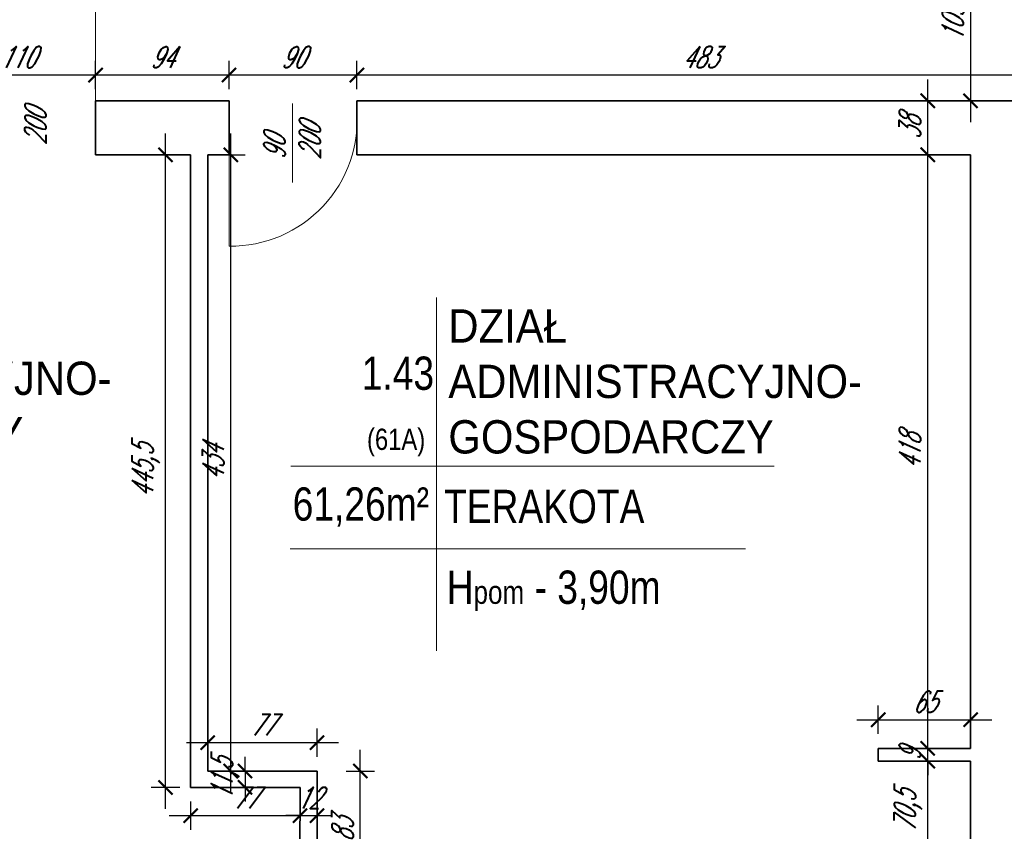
# Model space of a CAD drawing. Header units: millimetres. Extents: x 402 to 79005, y -7782 to 89952.
# Tile 163 of 256: x 23455 to 24149, y 31334 to 31906. Entities that reach past the tile are written whole.
import ezdxf

# ---------------------------------------------------------------- set-up
doc = ezdxf.new("R2010")
doc.units = ezdxf.units.MM
doc.header["$LTSCALE"] = 10
doc.layers.get('0').update_dxf_attribs({"lineweight": 0})
doc.layers.get('Defpoints').update_dxf_attribs({"color": 253})
for name, color, linetype, lineweight in [('01 parter - ściany', 253, 'Continuous', 35), ('03_drzwi', 253, 'Continuous', 15), ('05-01_wymiary', 253, 'Continuous', 5), ('05-03_opis', 253, 'Continuous', 5)]:
    doc.layers.add(name, color=color, linetype=linetype, lineweight=lineweight)
doc.styles.add('ariel', font='ARIAL.TTF', dxfattribs={"width": 0.8})
doc.styles.add('ariel_wym', font='simplex.shx', dxfattribs={"width": 0.65, "oblique": 25})
doc.dimstyles.new('ariel 50 wnętrze', dxfattribs={"dimtxt": 15, "dimasz": 10, "dimexe": 10, "dimexo": 0, "dimgap": 5, "dimtad": 1, "dimdec": 1, "dimrnd": 0.5, "dimtxsty": 'ariel_wym', "dimblk": 'ARCHTICK', "dimcen": 2.5, "dimdle": 15, "dimazin": 0, "dimtfac": 1, "dimtdec": 1, "dimtix": 1, "dimtmove": 0, "dimatfit": 3, "dimldrblk": 'DOT', "dimfxl": 0, "dimarcsym": 0})

# ---------------------------------------------------------------- blocks, each defined once
blk = doc.blocks.new('_ArchTick')
at = {"color": 0, "linetype": 'ByBlock', "const_width": 0.15}
blk.add_lwpolyline([(-0.5, -0.5), (0.5, 0.5)], dxfattribs=at)
blk = doc.blocks.new('*D1290')
at = {"layer": '05-01_wymiary', "color": 0, "lineweight": -2}
for p, q in [((24094.68, 31297.81), (24094.68, 31398.5)), ((24104.68, 31383.5), (24084.68, 31383.5)), ((24104.68, 31312.81), (24084.68, 31312.81))]:
    blk.add_line(p, q, dxfattribs=at)
at = {"layer": 'Defpoints', "color": 0}
for p in [(24094.68, 31383.5), (24124.83, 31383.5), (24124.83, 31312.81)]:
    blk.add_point(p, dxfattribs=at)
at = {"layer": '05-01_wymiary', "color": 0, "lineweight": -2, "xscale": 10, "yscale": 10, "zscale": 10}
for p, rotation in [((24094.68, 31383.5), 90), ((24094.68, 31312.81), 270)]:
    blk.add_blockref('_ArchTick', p, dxfattribs=dict(at, rotation=rotation))
at = {"layer": '05-01_wymiary', "color": 0, "insert": (24080.75, 31348.15), "char_height": 15, "attachment_point": 5, "rotation": 90, "style": 'ariel_wym'}
blk.add_mtext('70,5', dxfattribs=at)
blk = doc.blocks.new('_Dot')
at = {"color": 0, "linetype": 'ByBlock', "lineweight": -2}
blk.add_line((-0.5, 0), (-1, 0), dxfattribs=at)
at = {"color": 0, "linetype": 'ByBlock', "const_width": 0.5}
blk.add_lwpolyline([(-0.25, 0, 1), (0.25, 0, 1)], format="xyb", close=True, dxfattribs=at)
blk = doc.blocks.new('*D1291')
at = {"layer": '05-01_wymiary', "color": 0, "lineweight": -2}
for p, q in [((24094.68, 31392.5), (24094.68, 31402.5)), ((24104.68, 31392.5), (24084.68, 31392.5)), ((24094.68, 31383.5), (24094.68, 31392.5)), ((24104.68, 31383.5), (24084.68, 31383.5)), ((24094.68, 31383.5), (24094.68, 31373.5))]:
    blk.add_line(p, q, dxfattribs=at)
at = {"layer": 'Defpoints', "color": 0}
for p in [(24094.68, 31392.5), (24124.83, 31392.5), (24124.83, 31383.5)]:
    blk.add_point(p, dxfattribs=at)
at = {"layer": '05-01_wymiary', "color": 0, "lineweight": -2, "xscale": 10, "yscale": 10, "zscale": 10}
for p, rotation in [((24094.68, 31392.5), 270), ((24094.68, 31383.5), 90)]:
    blk.add_blockref('_ArchTick', p, dxfattribs=dict(at, rotation=rotation))
at = {"layer": '05-01_wymiary', "color": 0, "insert": (24082.18, 31388), "char_height": 15, "attachment_point": 5, "rotation": 90, "style": 'ariel_wym'}
blk.add_mtext('9', dxfattribs=at)
blk = doc.blocks.new('*D1292')
at = {"layer": '05-01_wymiary', "color": 0, "lineweight": -2}
for p, q in [((24094.68, 31377.5), (24094.68, 31825.5)), ((24104.68, 31810.5), (24084.68, 31810.5)), ((24104.68, 31392.5), (24084.68, 31392.5))]:
    blk.add_line(p, q, dxfattribs=at)
at = {"layer": 'Defpoints', "color": 0}
for p in [(24094.68, 31810.5), (24124.83, 31810.5), (24124.83, 31392.5)]:
    blk.add_point(p, dxfattribs=at)
at = {"layer": '05-01_wymiary', "color": 0, "lineweight": -2, "xscale": 10, "yscale": 10, "zscale": 10}
for p, rotation in [((24094.68, 31810.5), 90), ((24094.68, 31392.5), 270)]:
    blk.add_blockref('_ArchTick', p, dxfattribs=dict(at, rotation=rotation))
at = {"layer": '05-01_wymiary', "color": 0, "insert": (24082.18, 31601.5), "char_height": 15, "attachment_point": 5, "rotation": 90, "style": 'ariel_wym'}
blk.add_mtext('418', dxfattribs=at)
blk = doc.blocks.new('*D1293')
at = {"layer": '05-01_wymiary', "color": 0, "lineweight": -2}
for p, q in [((24094.68, 31795.5), (24094.68, 31863.5)), ((24104.68, 31848.5), (24084.68, 31848.5)), ((24104.68, 31810.5), (24084.68, 31810.5))]:
    blk.add_line(p, q, dxfattribs=at)
at = {"layer": 'Defpoints', "color": 0}
for p in [(24094.68, 31848.5), (24175.83, 31848.5), (24124.83, 31810.5)]:
    blk.add_point(p, dxfattribs=at)
at = {"layer": '05-01_wymiary', "color": 0, "lineweight": -2, "xscale": 10, "yscale": 10, "zscale": 10}
for p, rotation in [((24094.68, 31848.5), 90), ((24094.68, 31810.5), 270)]:
    blk.add_blockref('_ArchTick', p, dxfattribs=dict(at, rotation=rotation))
at = {"layer": '05-01_wymiary', "color": 0, "insert": (24082.18, 31829.5), "char_height": 15, "attachment_point": 5, "rotation": 90, "style": 'ariel_wym'}
blk.add_mtext('38', dxfattribs=at)
blk = doc.blocks.new('*D1352')
at = {"layer": '05-01_wymiary', "color": 0, "lineweight": -2}
for p, q in [((24124.83, 31972.5), (24124.83, 31833.5)), ((24124.83, 31957.5), (24114.83, 31957.5)), ((24124.83, 31848.5), (24114.83, 31848.5))]:
    blk.add_line(p, q, dxfattribs=at)
at = {"layer": 'Defpoints', "color": 0}
for p in [(24124.83, 31957.5), (24124.83, 31848.5), (24124.83, 31848.5)]:
    blk.add_point(p, dxfattribs=at)
at = {"layer": '05-01_wymiary', "color": 0, "lineweight": -2, "xscale": 10, "yscale": 10, "zscale": 10}
for p, rotation in [((24124.83, 31957.5), 90), ((24124.83, 31848.5), 270)]:
    blk.add_blockref('_ArchTick', p, dxfattribs=dict(at, rotation=rotation))
at = {"layer": '05-01_wymiary', "color": 0, "insert": (24112.33, 31903), "char_height": 15, "attachment_point": 5, "rotation": 90, "style": 'ariel_wym'}
blk.add_mtext('109', dxfattribs=at)
blk = doc.blocks.new('*D1366')
at = {"layer": '05-01_wymiary', "color": 0, "lineweight": -2}
for p, q in [((23692.83, 31856.65), (23692.83, 31876.65)), ((24175.83, 31856.65), (24175.83, 31876.65)), ((24190.83, 31866.65), (23677.83, 31866.65))]:
    blk.add_line(p, q, dxfattribs=at)
at = {"layer": 'Defpoints', "color": 0}
for p in [(23692.83, 31866.65), (23692.83, 31848.5), (24175.83, 31848.5)]:
    blk.add_point(p, dxfattribs=at)
at = {"layer": '05-01_wymiary', "color": 0, "lineweight": -2, "xscale": 10, "yscale": 10, "zscale": 10, "rotation": 180}
blk.add_blockref('_ArchTick', (23692.83, 31866.65), dxfattribs=at)
at = {"layer": '05-01_wymiary', "color": 0, "lineweight": -2, "xscale": 10, "yscale": 10, "zscale": 10}
blk.add_blockref('_ArchTick', (24175.83, 31866.65), dxfattribs=at)
at = {"layer": '05-01_wymiary', "color": 0, "insert": (23934.33, 31879.15), "char_height": 15, "attachment_point": 5, "style": 'ariel_wym'}
blk.add_mtext('483', dxfattribs=at)
blk = doc.blocks.new('*D1367')
at = {"layer": '05-01_wymiary', "color": 0, "lineweight": -2}
for p, q in [((23602.85, 31856.65), (23602.85, 31876.65)), ((23692.83, 31856.65), (23692.83, 31876.65)), ((23707.83, 31866.65), (23587.85, 31866.65))]:
    blk.add_line(p, q, dxfattribs=at)
at = {"layer": 'Defpoints', "color": 0}
for p in [(23602.85, 31866.65), (23602.85, 31848.51), (23692.83, 31848.5)]:
    blk.add_point(p, dxfattribs=at)
at = {"layer": '05-01_wymiary', "color": 0, "lineweight": -2, "xscale": 10, "yscale": 10, "zscale": 10, "rotation": 180}
blk.add_blockref('_ArchTick', (23602.85, 31866.65), dxfattribs=at)
at = {"layer": '05-01_wymiary', "color": 0, "lineweight": -2, "xscale": 10, "yscale": 10, "zscale": 10}
blk.add_blockref('_ArchTick', (23692.83, 31866.65), dxfattribs=at)
at = {"layer": '05-01_wymiary', "color": 0, "insert": (23647.84, 31879.15), "char_height": 15, "attachment_point": 5, "style": 'ariel_wym'}
blk.add_mtext('90', dxfattribs=at)
blk = doc.blocks.new('*D1368')
at = {"layer": '05-01_wymiary', "color": 0, "lineweight": -2}
for p, q in [((23508.85, 31856.65), (23508.85, 31876.65)), ((23602.85, 31856.65), (23602.85, 31876.65)), ((23617.85, 31866.65), (23493.85, 31866.65))]:
    blk.add_line(p, q, dxfattribs=at)
at = {"layer": 'Defpoints', "color": 0}
for p in [(23508.85, 31866.65), (23508.85, 31848.5), (23602.85, 31848.5)]:
    blk.add_point(p, dxfattribs=at)
at = {"layer": '05-01_wymiary', "color": 0, "lineweight": -2, "xscale": 10, "yscale": 10, "zscale": 10, "rotation": 180}
blk.add_blockref('_ArchTick', (23508.85, 31866.65), dxfattribs=at)
at = {"layer": '05-01_wymiary', "color": 0, "lineweight": -2, "xscale": 10, "yscale": 10, "zscale": 10}
blk.add_blockref('_ArchTick', (23602.85, 31866.65), dxfattribs=at)
at = {"layer": '05-01_wymiary', "color": 0, "insert": (23555.85, 31879.15), "char_height": 15, "attachment_point": 5, "style": 'ariel_wym'}
blk.add_mtext('94', dxfattribs=at)
blk = doc.blocks.new('*D1369')
at = {"layer": '05-01_wymiary', "color": 0, "lineweight": -2}
for p, q in [((23398.83, 31856.65), (23398.83, 31876.65)), ((23508.85, 31856.65), (23508.85, 31876.65)), ((23523.85, 31866.65), (23383.83, 31866.65))]:
    blk.add_line(p, q, dxfattribs=at)
at = {"layer": 'Defpoints', "color": 0}
for p in [(23398.83, 31866.65), (23398.83, 31848.5), (23508.85, 31848.5)]:
    blk.add_point(p, dxfattribs=at)
at = {"layer": '05-01_wymiary', "color": 0, "lineweight": -2, "xscale": 10, "yscale": 10, "zscale": 10, "rotation": 180}
blk.add_blockref('_ArchTick', (23398.83, 31866.65), dxfattribs=at)
at = {"layer": '05-01_wymiary', "color": 0, "lineweight": -2, "xscale": 10, "yscale": 10, "zscale": 10}
blk.add_blockref('_ArchTick', (23508.85, 31866.65), dxfattribs=at)
at = {"layer": '05-01_wymiary', "color": 0, "insert": (23453.84, 31879.15), "char_height": 15, "attachment_point": 5, "style": 'ariel_wym'}
blk.add_mtext('110', dxfattribs=at)
blk = doc.blocks.new('*D1371')
at = {"layer": '05-01_wymiary', "color": 0, "lineweight": -2}
for p, q in [((23695.19, 31278.52), (23695.19, 31391.51)), ((23685.19, 31376.51), (23705.19, 31376.51)), ((23685.19, 31293.52), (23705.19, 31293.52))]:
    blk.add_line(p, q, dxfattribs=at)
at = {"layer": 'Defpoints', "color": 0}
for p in [(23664.83, 31376.51), (23695.19, 31376.51), (23664.83, 31293.52)]:
    blk.add_point(p, dxfattribs=at)
at = {"layer": '05-01_wymiary', "color": 0, "lineweight": -2, "xscale": 10, "yscale": 10, "zscale": 10}
for p, rotation in [((23695.19, 31376.51), 90), ((23695.19, 31293.52), 270)]:
    blk.add_blockref('_ArchTick', p, dxfattribs=dict(at, rotation=rotation))
at = {"layer": '05-01_wymiary', "color": 0, "insert": (23682.69, 31335.02), "char_height": 15, "attachment_point": 5, "rotation": 90, "style": 'ariel_wym'}
blk.add_mtext('83', dxfattribs=at)
blk = doc.blocks.new('*D1372')
at = {"layer": '05-01_wymiary', "color": 0, "lineweight": -2}
for p, q in [((23587.8, 31386.47), (23587.8, 31406.47)), ((23664.83, 31386.47), (23664.83, 31406.47)), ((23679.83, 31396.47), (23572.8, 31396.47))]:
    blk.add_line(p, q, dxfattribs=at)
at = {"layer": 'Defpoints', "color": 0}
for p in [(23587.8, 31396.47), (23587.8, 31376.51), (23664.83, 31376.51)]:
    blk.add_point(p, dxfattribs=at)
at = {"layer": '05-01_wymiary', "color": 0, "lineweight": -2, "xscale": 10, "yscale": 10, "zscale": 10, "rotation": 180}
blk.add_blockref('_ArchTick', (23587.8, 31396.47), dxfattribs=at)
at = {"layer": '05-01_wymiary', "color": 0, "lineweight": -2, "xscale": 10, "yscale": 10, "zscale": 10}
blk.add_blockref('_ArchTick', (23664.83, 31396.47), dxfattribs=at)
at = {"layer": '05-01_wymiary', "color": 0, "insert": (23626.32, 31408.97), "char_height": 15, "attachment_point": 5, "style": 'ariel_wym'}
blk.add_mtext('77', dxfattribs=at)
blk = doc.blocks.new('*D1373')
at = {"layer": '05-01_wymiary', "color": 0, "lineweight": -2}
for p, q in [((24059.79, 31402.69), (24059.79, 31422.69)), ((24124.83, 31402.69), (24124.83, 31422.69)), ((24044.79, 31412.69), (24139.83, 31412.69))]:
    blk.add_line(p, q, dxfattribs=at)
at = {"layer": 'Defpoints', "color": 0}
for p in [(24124.83, 31412.69), (24059.79, 31392.5), (24124.83, 31392.5)]:
    blk.add_point(p, dxfattribs=at)
at = {"layer": '05-01_wymiary', "color": 0, "lineweight": -2, "xscale": 10, "yscale": 10, "zscale": 10, "rotation": 180}
blk.add_blockref('_ArchTick', (24059.79, 31412.69), dxfattribs=at)
at = {"layer": '05-01_wymiary', "color": 0, "lineweight": -2, "xscale": 10, "yscale": 10, "zscale": 10}
blk.add_blockref('_ArchTick', (24124.83, 31412.69), dxfattribs=at)
at = {"layer": '05-01_wymiary', "color": 0, "insert": (24092.31, 31425.19), "char_height": 15, "attachment_point": 5, "style": 'ariel_wym'}
blk.add_mtext('65', dxfattribs=at)
blk = doc.blocks.new('*D1374')
at = {"layer": '05-01_wymiary', "color": 0, "lineweight": -2}
for p, q in [((23558.13, 31349.97), (23558.13, 31825.5)), ((23568.13, 31810.5), (23548.13, 31810.5)), ((23568.13, 31364.97), (23548.13, 31364.97))]:
    blk.add_line(p, q, dxfattribs=at)
at = {"layer": 'Defpoints', "color": 0}
for p in [(23558.13, 31810.5), (23575.8, 31810.5), (23575.8, 31364.97)]:
    blk.add_point(p, dxfattribs=at)
at = {"layer": '05-01_wymiary', "color": 0, "lineweight": -2, "xscale": 10, "yscale": 10, "zscale": 10}
for p, rotation in [((23558.13, 31810.5), 90), ((23558.13, 31364.97), 270)]:
    blk.add_blockref('_ArchTick', p, dxfattribs=dict(at, rotation=rotation))
at = {"layer": '05-01_wymiary', "color": 0, "insert": (23544.2, 31587.74), "char_height": 15, "attachment_point": 5, "rotation": 90, "style": 'ariel_wym'}
blk.add_mtext('445,5', dxfattribs=at)
blk = doc.blocks.new('*D1375')
at = {"layer": '05-01_wymiary', "color": 0, "lineweight": -2}
for p, q in [((23575.8, 31355.1), (23575.8, 31335.1)), ((23652.79, 31355.1), (23652.79, 31335.1)), ((23560.8, 31345.1), (23667.79, 31345.1))]:
    blk.add_line(p, q, dxfattribs=at)
at = {"layer": 'Defpoints', "color": 0}
for p in [(23575.8, 31364.97), (23652.79, 31364.97), (23652.79, 31345.1)]:
    blk.add_point(p, dxfattribs=at)
at = {"layer": '05-01_wymiary', "color": 0, "lineweight": -2, "xscale": 10, "yscale": 10, "zscale": 10, "rotation": 180}
blk.add_blockref('_ArchTick', (23575.8, 31345.1), dxfattribs=at)
at = {"layer": '05-01_wymiary', "color": 0, "lineweight": -2, "xscale": 10, "yscale": 10, "zscale": 10}
blk.add_blockref('_ArchTick', (23652.79, 31345.1), dxfattribs=at)
at = {"layer": '05-01_wymiary', "color": 0, "insert": (23614.3, 31357.6), "char_height": 15, "attachment_point": 5, "style": 'ariel_wym'}
blk.add_mtext('77', dxfattribs=at)
blk = doc.blocks.new('*D1376')
at = {"layer": '05-01_wymiary', "color": 0, "lineweight": -2}
for p, q in [((23652.79, 31355.1), (23652.79, 31335.1)), ((23664.83, 31355.1), (23664.83, 31335.1)), ((23652.79, 31345.1), (23642.79, 31345.1)), ((23652.79, 31345.1), (23664.83, 31345.1)), ((23664.83, 31345.1), (23674.83, 31345.1))]:
    blk.add_line(p, q, dxfattribs=at)
at = {"layer": 'Defpoints', "color": 0}
for p in [(23664.83, 31376.51), (23652.79, 31364.97), (23664.83, 31345.1)]:
    blk.add_point(p, dxfattribs=at)
at = {"layer": '05-01_wymiary', "color": 0, "lineweight": -2, "xscale": 10, "yscale": 10, "zscale": 10}
blk.add_blockref('_ArchTick', (23652.79, 31345.1), dxfattribs=at)
at = {"layer": '05-01_wymiary', "color": 0, "lineweight": -2, "xscale": 10, "yscale": 10, "zscale": 10, "rotation": 180}
blk.add_blockref('_ArchTick', (23664.83, 31345.1), dxfattribs=at)
at = {"layer": '05-01_wymiary', "color": 0, "insert": (23658.81, 31357.6), "char_height": 15, "attachment_point": 5, "style": 'ariel_wym'}
blk.add_mtext('12', dxfattribs=at)
blk = doc.blocks.new('*D1377')
at = {"layer": '05-01_wymiary', "color": 0, "lineweight": -2}
for p, q in [((23604.08, 31361.51), (23604.08, 31825.5)), ((23594.08, 31810.5), (23614.08, 31810.5)), ((23594.08, 31376.51), (23614.08, 31376.51))]:
    blk.add_line(p, q, dxfattribs=at)
at = {"layer": 'Defpoints', "color": 0}
for p in [(23587.8, 31810.5), (23604.08, 31810.5), (23587.8, 31376.51)]:
    blk.add_point(p, dxfattribs=at)
at = {"layer": '05-01_wymiary', "color": 0, "lineweight": -2, "xscale": 10, "yscale": 10, "zscale": 10}
for p, rotation in [((23604.08, 31810.5), 90), ((23604.08, 31376.51), 270)]:
    blk.add_blockref('_ArchTick', p, dxfattribs=dict(at, rotation=rotation))
at = {"layer": '05-01_wymiary', "color": 0, "insert": (23591.58, 31593.51), "char_height": 15, "attachment_point": 5, "rotation": 90, "style": 'ariel_wym'}
blk.add_mtext('434', dxfattribs=at)
blk = doc.blocks.new('*D1378')
at = {"layer": '05-01_wymiary', "color": 0, "lineweight": -2}
for p, q in [((23614.08, 31376.51), (23614.08, 31386.51)), ((23604.08, 31376.51), (23624.08, 31376.51)), ((23614.08, 31376.51), (23614.08, 31364.97)), ((23604.08, 31364.97), (23624.08, 31364.97)), ((23614.08, 31364.97), (23614.08, 31354.97))]:
    blk.add_line(p, q, dxfattribs=at)
at = {"layer": 'Defpoints', "color": 0}
for p in [(23587.8, 31376.51), (23575.8, 31364.97), (23614.08, 31364.97)]:
    blk.add_point(p, dxfattribs=at)
at = {"layer": '05-01_wymiary', "color": 0, "lineweight": -2, "xscale": 10, "yscale": 10, "zscale": 10}
for p, rotation in [((23614.08, 31376.51), 270), ((23614.08, 31364.97), 90)]:
    blk.add_blockref('_ArchTick', p, dxfattribs=dict(at, rotation=rotation))
at = {"layer": '05-01_wymiary', "color": 0, "insert": (23600.15, 31370.74), "char_height": 15, "attachment_point": 5, "rotation": 90, "style": 'ariel_wym'}
blk.add_mtext('11,5', dxfattribs=at)

msp = doc.modelspace()

# ---------------------------------------------------------------- linework, layer by layer
at = {"layer": '01 parter - ściany'}
for p, q in [((23602.489, 31848.499), (23508.835, 31848.499)), ((23508.835, 31848.499), (23508.835, 31810.499)), ((23508.847, 31848.499), (23602.847, 31848.499)), ((23602.847, 31810.516), (23602.847, 31848.499)), ((24175.835, 31848.499), (23692.828, 31848.499)), ((23692.828, 31848.499), (23692.828, 31810.499)), ((23575.805, 31810.499), (23508.835, 31810.499)), ((23575.805, 31364.971), (23575.805, 31810.499)), ((23587.805, 31810.499), (23602.847, 31810.516)), ((23587.805, 31810.499), (23587.805, 31376.515)), ((24124.835, 31810.499), (23692.828, 31810.499)), ((24124.835, 31392.499), (24124.835, 31810.499)), ((24059.791, 31383.499), (24059.791, 31392.499)), ((24059.791, 31392.499), (24124.835, 31392.499)), ((24124.835, 31383.499), (24059.791, 31383.499)), ((24124.835, 31312.809), (24124.835, 31383.499)), ((23664.835, 31376.515), (23587.805, 31376.515)), ((23664.835, 31293.515), (23664.835, 31376.515)), ((23575.805, 31364.971), (23652.792, 31364.971)), ((23652.792, 31364.971), (23652.789, 31293.524))]:
    msp.add_line(p, q, dxfattribs=at)
at = {"layer": '03_drzwi'}
for p, q in [((23508.9, 31929.499), (23508.835, 31829.499)), ((23602.912, 31746.164), (23602.847, 31846.164)), ((23647.6, 31846.568), (23647.621, 31791.031))]:
    msp.add_line(p, q, dxfattribs=at)
for centre, radius, start, end in [((23495.439, 31833.724), 96.697, 82.076583, 182.504712), ((23604.1, 31835.17), 89.014, 269.235387, 4.600329)]:
    msp.add_arc(centre, radius, start, end, dxfattribs=at)
at = {"layer": '05-03_opis'}
for p, q in [((23748.783, 31710.045), (23748.783, 31461.201)), ((23646.423, 31591.302), (23986.473, 31591.302)), ((23645.774, 31532.945), (23966.321, 31532.945))]:
    msp.add_line(p, q, dxfattribs=at)

# ---------------------------------------------------------------- texts
at = {"layer": '03_drzwi', "char_height": 15, "width": 160.59049, "attachment_point": 1, "rotation": 90, "style": 'ariel_wym'}
for s, insert in [('110\\P200', (23434.051, 31817.339)), ('90\\P200', (23627.307, 31807.137))]:
    msp.add_mtext(s, dxfattribs=dict(at, insert=insert))
at = {"layer": '05-03_opis', "char_height": 23.4234, "style": 'ariel'}
for s, insert, width, attachment_point in [('{\\fArial|b0|i0|c238|p34;\\W0.9;DZIAŁ ADMINISTRACYJNO-\\PGOSPODARCZY}', (23228.947, 31652.94), 356.6375, 4), ('{\\fArial|b0|i0|c238|p34;\\W0.9;DZIAŁ ADMINISTRACYJNO-\\PGOSPODARCZY}', (23757.216, 31650.729), 356.6375, 4), ('{\\fArial|b0|i0|c238|p34;1.43}', (23721.694, 31656.504), 108.9126, 5), ('{\\fArial|b0|i0|c238|p34;\\H0.6404x;(61A)}', (23720.44, 31607.88), 108.9126, 5), ('{\\fArial|b0|i0|c238|p34;61,26m²}', (23695.632, 31562.399), 108.9126, 5), ('TERAKOTA', (23754.159, 31562.674), 322.78897, 4), ('{\\fArial|b0|i0|c238|p34; H\\H0.7x;pom\\H1.429x; - 3,90m}', (23748.783, 31503.491), 322.789, 4)]:
    msp.add_mtext(s, dxfattribs=dict(at, insert=insert, width=width, attachment_point=attachment_point))

# ---------------------------------------------------------------- dimensions: what is measured, and where the dimension line sits
at = {"layer": '05-01_wymiary'}
for base, p1, p2, picture, middle in [((24124.835, 31848.499), (24124.835, 31957.499), (24124.835, 31848.499), '*D1352', (24112.335, 31902.999)), ((24094.677, 31848.499), (24124.835, 31810.499), (24175.835, 31848.499), '*D1293', (24082.177, 31829.499)), ((24094.677, 31810.499), (24124.835, 31392.499), (24124.835, 31810.499), '*D1292', (24082.177, 31601.499)), ((24094.677, 31383.499), (24124.835, 31312.809), (24124.835, 31383.499), '*D1290', (24080.749, 31348.154)), ((24094.677, 31392.499), (24124.835, 31383.499), (24124.835, 31392.499), '*D1291', (24082.177, 31387.999)), ((23614.081, 31364.971), (23587.805, 31376.515), (23575.805, 31364.971), '*D1378', (23600.152, 31370.743))]:
    dim = msp.add_linear_dim(base=base, p1=p1, p2=p2, angle=90, dimstyle='ariel 50 wnętrze', override={"dimtmove": 1}, dxfattribs=at)
    dim.commit()
    dim.dimension.update_dxf_attribs({"geometry": picture, "text_midpoint": middle})
for base, p1, p2, picture, middle in [((23398.835, 31866.646), (23508.847, 31848.499), (23398.835, 31848.499), '*D1369', (23453.841, 31879.146)), ((23508.847, 31866.646), (23602.847, 31848.499), (23508.847, 31848.499), '*D1368', (23555.847, 31879.146)), ((23602.847, 31866.646), (23692.828, 31848.499), (23602.847, 31848.508), '*D1367', (23647.837, 31879.146)), ((23664.835, 31345.095), (23652.792, 31364.971), (23664.835, 31376.515), '*D1376', (23658.814, 31357.595))]:
    dim = msp.add_linear_dim(base=base, p1=p1, p2=p2, dimstyle='ariel 50 wnętrze', override={"dimtmove": 1}, dxfattribs=at)
    dim.commit()
    dim.dimension.update_dxf_attribs({"geometry": picture, "text_midpoint": middle})
for base, p1, p2, picture, middle in [((23692.828, 31866.646), (24175.835, 31848.499), (23692.828, 31848.499), '*D1366', (23934.331, 31879.146)), ((24124.835, 31412.69), (24059.791, 31392.499), (24124.835, 31392.499), '*D1373', (24092.313, 31425.19)), ((23587.805, 31396.467), (23664.835, 31376.515), (23587.805, 31376.515), '*D1372', (23626.32, 31408.967)), ((23652.792, 31345.095), (23575.805, 31364.971), (23652.792, 31364.971), '*D1375', (23614.299, 31357.595))]:
    dim = msp.add_linear_dim(base=base, p1=p1, p2=p2, dimstyle='ariel 50 wnętrze', dxfattribs=at)
    dim.commit()
    dim.dimension.update_dxf_attribs({"geometry": picture, "text_midpoint": middle})
for base, p1, p2, picture, middle in [((23558.127, 31810.499), (23575.805, 31364.971), (23575.805, 31810.499), '*D1374', (23544.199, 31587.735)), ((23604.081, 31810.499), (23587.805, 31376.515), (23587.805, 31810.499), '*D1377', (23591.581, 31593.507)), ((23695.19, 31376.515), (23664.835, 31293.523), (23664.835, 31376.515), '*D1371', (23682.69, 31335.019))]:
    dim = msp.add_linear_dim(base=base, p1=p1, p2=p2, angle=90, dimstyle='ariel 50 wnętrze', dxfattribs=at)
    dim.commit()
    dim.dimension.update_dxf_attribs({"geometry": picture, "text_midpoint": middle})

doc.saveas('drawing.dxf')
